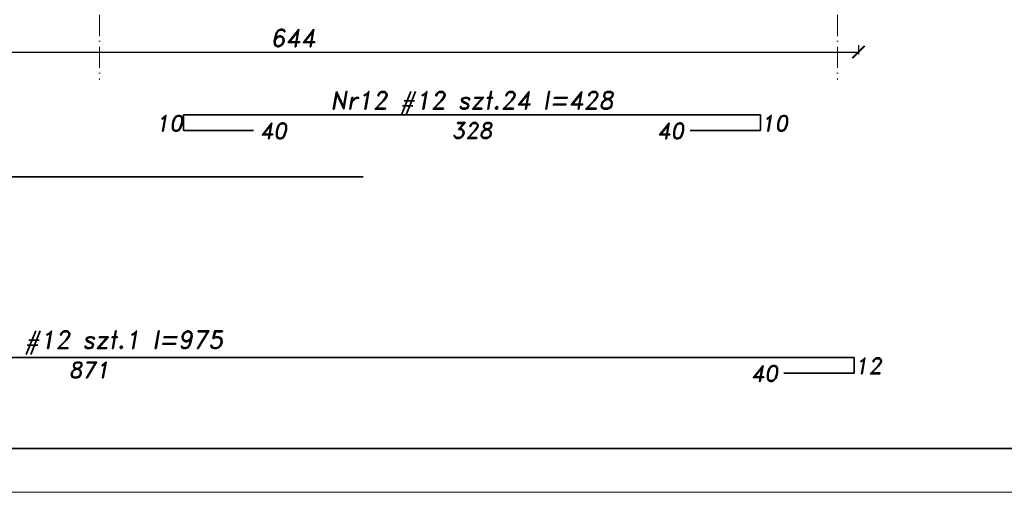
# Model space of a CAD drawing. Header units: millimetres. Extents: x 300938 to 312016, y 11971 to 20881.
# Tile 73 of 239: x 310283 to 310844, y 13742 to 14011. Entities that reach past the tile are written whole.
import ezdxf

# ---------------------------------------------------------------- set-up
doc = ezdxf.new("R2010")
doc.units = ezdxf.units.MM
doc.linetypes.add('ACAD_ISO10W100', pattern=[18, 12, -3, 0, -3])
for name, color, linetype, lineweight in [('konstrukcja', 3, 'Continuous', 35), ('konstrukcja wymiary', 1, 'Continuous', 13), ('opisy', 2, 'Continuous', 18), ('osie', 5, 'ACAD_ISO10W100', 13), ('zbrojenie płyty', 141, 'Continuous', 35)]:
    doc.layers.add(name, color=color, linetype=linetype, lineweight=lineweight)
doc.styles.add('KONSTRUKCJA', font='romand.shx', dxfattribs={"oblique": 10})
doc.styles.get("Standard").update_dxf_attribs({"font": 'romand.shx', "oblique": 10})
doc.dimstyles.new('150', dxfattribs={"dimtxt": 10, "dimasz": 7, "dimexe": 1.25, "dimexo": 0.625, "dimgap": 3, "dimtad": 1, "dimdec": 0, "dimrnd": 0.5, "dimtxsty": 'KONSTRUKCJA', "dimblk": 'ARCHTICK', "dimcen": 2.5, "dimadec": 0, "dimazin": 0, "dimtfac": 1, "dimtdec": 0, "dimtix": 1, "dimtmove": 0, "dimatfit": 3, "dimfxl": 4, "dimfxlon": 1, "dimarcsym": 0})

# ---------------------------------------------------------------- blocks, each defined once
blk = doc.blocks.new('_ArchTick')
at = {"color": 0, "linetype": 'ByBlock', "lineweight": 13, "const_width": 0.15}
blk.add_lwpolyline([(-0.5, -0.5), (0.5, 0.5)], dxfattribs=at)
blk = doc.blocks.new('*D2139')
at = {"layer": 'Defpoints', "color": 0, "transparency": 16777216}
for p in [(310116.63, 14112.22), (310760.63, 14052.22), (310760.63, 13992.22)]:
    blk.add_point(p, dxfattribs=at)
at = {"layer": 'konstrukcja wymiary', "color": 0, "lineweight": -2, "transparency": 16777216}
for p, q in [((310116.63, 13996.22), (310116.63, 13990.97)), ((310760.63, 13996.22), (310760.63, 13990.97)), ((310116.63, 13992.22), (310760.63, 13992.22))]:
    blk.add_line(p, q, dxfattribs=at)
at = {"layer": 'konstrukcja wymiary', "color": 0, "lineweight": -2, "transparency": 16777216, "xscale": 7, "yscale": 7, "zscale": 7, "rotation": 180}
blk.add_blockref('_ArchTick', (310116.63, 13992.22), dxfattribs=at)
at = {"layer": 'konstrukcja wymiary', "color": 0, "lineweight": -2, "transparency": 16777216, "xscale": 7, "yscale": 7, "zscale": 7}
blk.add_blockref('_ArchTick', (310760.63, 13992.22), dxfattribs=at)
at = {"layer": 'konstrukcja wymiary', "color": 0, "transparency": 16777216, "insert": (310438.63, 14000.22), "char_height": 10, "attachment_point": 5, "style": 'KONSTRUKCJA'}
blk.add_mtext('644', dxfattribs=at)

msp = doc.modelspace()

# ---------------------------------------------------------------- linework, layer by layer
at = {"layer": 'konstrukcja'}
msp.add_lwpolyline([(311991.285, 15816.794), (311991.285, 13766.794), (306291.285, 13766.794), (306291.285, 15816.794)], close=True, dxfattribs=at)
at = {"layer": 'konstrukcja wymiary'}
msp.add_lwpolyline([(312016.285, 15841.794), (312016.285, 13741.794), (306266.285, 13741.794), (306266.285, 15841.794)], close=True, dxfattribs=at)
at = {"layer": 'osie'}
for p, q in [((310328.631, 15606.148), (310328.631, 13976.332)), ((310748.631, 15606.148), (310748.631, 13976.332))]:
    msp.add_line(p, q, dxfattribs=at)
at = {"layer": 'zbrojenie płyty'}
for p, q in [((310376.351, 13956.508), (310704.744, 13956.508)), ((310376.351, 13956.508), (310376.351, 13947.508)), ((310704.744, 13956.508), (310704.744, 13947.508)), ((310376.351, 13947.508), (310416.351, 13947.508)), ((310704.744, 13947.508), (310664.744, 13947.508)), ((309878.631, 13921.154), (310478.631, 13921.154)), ((309887.189, 13818.514), (310758.131, 13818.514)), ((310758.131, 13818.514), (310758.131, 13809.514)), ((310758.131, 13809.514), (310718.131, 13809.514))]:
    msp.add_line(p, q, dxfattribs=at)

# ---------------------------------------------------------------- texts
at = {"layer": 'opisy', "width": 253.11941, "attachment_point": 5}
for s, insert, char_height in [('Nr12 #12 szt.24 l=428', (310540.548, 13963.114), 9.99999), ('10', (310368.325, 13951.722), 9), ('10', (310712.77, 13951.722), 9), ('40', (310427.496, 13947.393), 9), ('328', (310540.548, 13947.6), 9), ('40', (310653.6, 13947.393), 9), ('Nr21 #12 szt.1 l=975', (310322.66, 13826.916), 9.99999), ('12', (310766.157, 13813.728), 9), ('871', (310322.66, 13811.402), 9), ('40', (310706.986, 13809.399), 9)]:
    msp.add_mtext(s, dxfattribs=dict(at, insert=insert, char_height=char_height))

# ---------------------------------------------------------------- dimensions: what is measured, and where the dimension line sits
at = {"layer": 'konstrukcja wymiary'}
dim = msp.add_linear_dim(base=(310760.631, 13992.224), p1=(310116.631, 14112.224), p2=(310760.631, 14052.224), dimstyle='150', override={"dimtmove": 1}, dxfattribs=at)
dim.commit()
dim.dimension.update_dxf_attribs({"geometry": '*D2139', "text_midpoint": (310438.631, 14000.224)})

doc.saveas('drawing.dxf')
